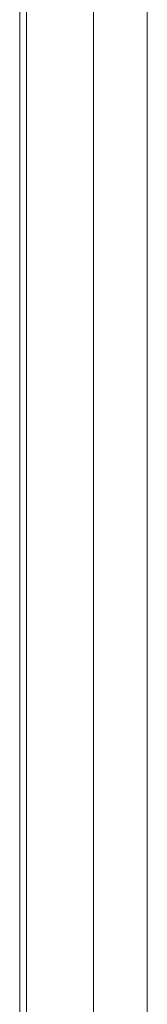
# Model space of a CAD drawing. Header units: millimetres. Extents: x 4263 to 4548, y 46 to 177.
# Tile 13 of 18: x 4336.05 to 4336.999, y 125.58 to 132.899. Entities that reach past the tile are written whole.
import ezdxf

# ---------------------------------------------------------------- set-up
doc = ezdxf.new("R2010")
doc.units = ezdxf.units.MM
doc.layers.add('3', color=7, linetype='Continuous', true_color=0xffffff)
doc.layers.add('5', color=7, linetype='Continuous', true_color=0xffffff)

msp = doc.modelspace()

# ---------------------------------------------------------------- linework, layer by layer
at = {"layer": '3', "linetype": 'Continuous', "lineweight": 18}
for p, q in [((4336.1002, 79.4167), (4336.1002, 139.4153)), ((4336.6002, 139.4153), (4336.6002, 79.4167)), ((4336.9995, 139.016), (4336.9995, 79.816))]:
    msp.add_line(p, q, dxfattribs=at)
at = {"layer": '5', "linetype": 'Continuous', "lineweight": 18}
msp.add_line((4336.0502, 139.416), (4336.0502, 79.416), dxfattribs=at)
msp.add_line((4336.0502, 139.416), (4336.0502, 79.416), dxfattribs=at)

doc.saveas('drawing.dxf')
